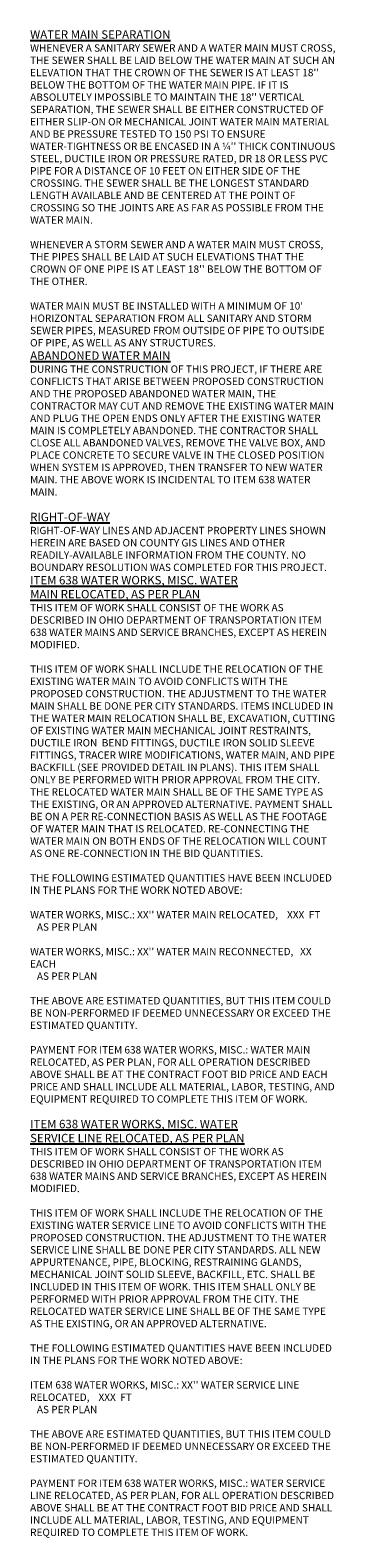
# Model space of a CAD drawing. Header units: feet. Extents: x 6 to 310, y -41 to 128.
# Tile 2 of 48: x 57 to 64, y -41 to -8. Entities that reach past the tile are written whole.
import ezdxf

# ---------------------------------------------------------------- set-up
doc = ezdxf.new("R2010")
doc.units = ezdxf.units.FT
doc.header["$MEASUREMENT"] = 0
doc.layers.add('SH_Data', color=7, linetype='Continuous')
doc.styles.add('Slanted-Normal', font='font31.shx', dxfattribs={"height": 0.14})

msp = doc.modelspace()

# ---------------------------------------------------------------- texts
at = {"layer": 'SH_Data', "insert": (57.31107, 1.56439), "char_height": 0.14, "attachment_point": 1, "style": 'Slanted-Normal'}
msp.add_mtext_dynamic_manual_height_columns("{\\Fsimplex|c0;\\C1;\\P\\P\\P\\P\\P\\P\\P\\P\\P\\P\\P\\P\\P\\P\\P\\P\\P\\P\\P\\P\\P\\P\\P\\P\\P\\P\\P\\P\\P\\P\\P\\P\\P\\P\\P\\P\\P\\P\\P\\P\\fArial|b1|i0|c0|p34;\\H1.33333x;\\LWATER MAIN SEPARATION\\P\\fArial|b0|i1|c0|p34;\\H0.875x;\\l\\C256;WHENEVER A SANITARY SEWER AND A WATER MAIN MUST CROSS, THE SEWER SHALL BE LAID BELOW THE WATER MAIN AT SUCH AN ELEVATION THAT THE CROWN OF THE SEWER IS AT LEAST 18'' BELOW THE BOTTOM OF THE WATER MAIN PIPE. IF IT IS ABSOLUTELY IMPOSSIBLE TO MAINTAIN THE 18'' VERTICAL SEPARATION, THE SEWER SHALL BE EITHER CONSTRUCTED OF EITHER SLIP-ON OR MECHANICAL JOINT WATER MAIN MATERIAL AND BE PRESSURE TESTED TO 150 PSI TO ENSURE WATER-TIGHTNESS OR BE ENCASED IN A ¼'' THICK CONTINUOUS STEEL, DUCTILE IRON OR PRESSURE RATED, DR 18 OR LESS PVC PIPE FOR A DISTANCE OF 10 FEET ON EITHER SIDE OF THE CROSSING. THE SEWER SHALL BE THE LONGEST STANDARD LENGTH AVAILABLE AND BE CENTERED AT THE POINT OF CROSSING SO THE JOINTS ARE AS FAR AS POSSIBLE FROM THE WATER MAIN.  \\P\\PWHENEVER A STORM SEWER AND A WATER MAIN MUST CROSS, THE PIPES SHALL BE LAID AT SUCH ELEVATIONS THAT THE CROWN OF ONE PIPE IS AT LEAST 18'' BELOW THE BOTTOM OF THE OTHER. \\P\\PWATER MAIN MUST BE INSTALLED WITH A MINIMUM OF 10' HORIZONTAL SEPARATION FROM ALL SANITARY AND STORM SEWER PIPES, MEASURED FROM OUTSIDE OF PIPE TO OUTSIDE OF PIPE, AS WELL AS ANY STRUCTURES.\\P\\fArial|b1|i0|c0|p34;\\H1.14286x;\\L\\C1;ABANDONED WATER MAIN\\P\\fArial|b0|i1|c0|p34;\\H0.875x;\\l\\C256;DURING THE CONSTRUCTION OF THIS PROJECT, IF THERE ARE CONFLICTS THAT ARISE BETWEEN PROPOSED CONSTRUCTION AND THE PROPOSED ABANDONED WATER MAIN, THE CONTRACTOR MAY CUT AND REMOVE THE EXISTING WATER MAIN AND PLUG THE OPEN ENDS ONLY AFTER THE EXISTING WATER MAIN IS COMPLETELY ABANDONED. THE CONTRACTOR SHALL CLOSE ALL ABANDONED VALVES, REMOVE THE VALVE BOX, AND PLACE CONCRETE TO SECURE VALVE IN THE CLOSED POSITION WHEN SYSTEM IS APPROVED, THEN TRANSFER TO NEW WATER MAIN. THE ABOVE WORK IS INCIDENTAL TO ITEM 638 WATER MAIN.\\P\\P\\fArial|b1|i0|c0|p34;\\H1.14286x;\\L\\C1;RIGHT-OF-WAY\\P\\fArial|b0|i1|c0|p34;\\H0.875x;\\l\\C256;RIGHT-OF-WAY LINES AND ADJACENT PROPERTY LINES SHOWN HEREIN ARE BASED ON COUNTY GIS LINES AND OTHER READILY-AVAILABLE INFORMATION FROM THE COUNTY. NO BOUNDARY RESOLUTION WAS COMPLETED FOR THIS PROJECT.\\P\\fArial|b1|i0|c0|p34;\\H1.14286x;\\L\\C1;ITEM 638 WATER WORKS, MISC. WATER \\PMAIN RELOCATED, AS PER PLAN\\P\\fArial|b0|i1|c0|p34;\\H0.875x;\\l\\C256;THIS ITEM OF WORK SHALL CONSIST OF THE WORK AS DESCRIBED IN OHIO DEPARTMENT OF TRANSPORTATION ITEM 638 WATER MAINS AND SERVICE BRANCHES, EXCEPT AS HEREIN MODIFIED.\\P\\PTHIS ITEM OF WORK SHALL INCLUDE THE RELOCATION OF THE EXISTING WATER MAIN TO AVOID CONFLICTS WITH THE PROPOSED CONSTRUCTION. THE ADJUSTMENT TO THE WATER MAIN SHALL BE DONE PER CITY STANDARDS. ITEMS INCLUDED IN THE WATER MAIN RELOCATION SHALL BE, EXCAVATION, CUTTING OF EXISTING WATER MAIN MECHANICAL JOINT RESTRAINTS, DUCTILE IRON  BEND FITTINGS, DUCTILE IRON SOLID SLEEVE FITTINGS, TRACER WIRE MODIFICATIONS, WATER MAIN, AND PIPE BACKFILL (SEE PROVIDED DETAIL IN PLANS). THIS ITEM SHALL ONLY BE PERFORMED WITH PRIOR APPROVAL FROM THE CITY. THE RELOCATED WATER MAIN SHALL BE OF THE SAME TYPE AS THE EXISTING, OR AN APPROVED ALTERNATIVE. PAYMENT SHALL BE ON A PER RE-CONNECTION BASIS AS WELL AS THE FOOTAGE OF WATER MAIN THAT IS RELOCATED. RE-CONNECTING THE WATER MAIN ON BOTH ENDS OF THE RELOCATION WILL COUNT AS ONE RE-CONNECTION IN THE BID QUANTITIES. \\P\\PTHE FOLLOWING ESTIMATED QUANTITIES HAVE BEEN INCLUDED IN THE PLANS FOR THE WORK NOTED ABOVE:\\P\\PWATER WORKS, MISC.: XX'' WATER MAIN RELOCATED,    XXX  FT\\P   AS PER PLAN\\P\\PWATER WORKS, MISC.: XX'' WATER MAIN RECONNECTED,   XX  EACH\\P   AS PER PLAN\\P\\PTHE ABOVE ARE ESTIMATED QUANTITIES, BUT THIS ITEM COULD BE NON-PERFORMED IF DEEMED UNNECESSARY OR EXCEED THE ESTIMATED QUANTITY. \\P\\PPAYMENT FOR ITEM 638 WATER WORKS, MISC.: WATER MAIN RELOCATED, AS PER PLAN, FOR ALL OPERATION DESCRIBED ABOVE SHALL BE AT THE CONTRACT FOOT BID PRICE AND EACH PRICE AND SHALL INCLUDE ALL MATERIAL, LABOR, TESTING, AND EQUIPMENT REQUIRED TO COMPLETE THIS ITEM OF WORK.\\P\\P\\fArial|b1|i0|c0|p34;\\H1.14286x;\\L\\C1;ITEM 638 WATER WORKS, MISC. WATER \\PSERVICE LINE RELOCATED, AS PER PLAN\\P\\fArial|b0|i1|c0|p34;\\H0.875x;\\l\\C256;THIS ITEM OF WORK SHALL CONSIST OF THE WORK AS DESCRIBED IN OHIO DEPARTMENT OF TRANSPORTATION ITEM 638 WATER MAINS AND SERVICE BRANCHES, EXCEPT AS HEREIN MODIFIED.\\P\\PTHIS ITEM OF WORK SHALL INCLUDE THE RELOCATION OF THE EXISTING WATER SERVICE LINE TO AVOID CONFLICTS WITH THE PROPOSED CONSTRUCTION. THE ADJUSTMENT TO THE WATER SERVICE LINE SHALL BE DONE PER CITY STANDARDS. ALL NEW APPURTENANCE, PIPE, BLOCKING, RESTRAINING GLANDS, MECHANICAL JOINT SOLID SLEEVE, BACKFILL, ETC. SHALL BE INCLUDED IN THIS ITEM OF WORK. THIS ITEM SHALL ONLY BE PERFORMED WITH PRIOR APPROVAL FROM THE CITY. THE RELOCATED WATER SERVICE LINE SHALL BE OF THE SAME TYPE AS THE EXISTING, OR AN APPROVED ALTERNATIVE. \\P\\PTHE FOLLOWING ESTIMATED QUANTITIES HAVE BEEN INCLUDED IN THE PLANS FOR THE WORK NOTED ABOVE:\\P\\PITEM 638 WATER WORKS, MISC.: XX'' WATER SERVICE LINE RELOCATED,    XXX  FT\\P   AS PER PLAN\\P\\PTHE ABOVE ARE ESTIMATED QUANTITIES, BUT THIS ITEM COULD BE NON-PERFORMED IF DEEMED UNNECESSARY OR EXCEED THE ESTIMATED QUANTITY. \\P\\PPAYMENT FOR ITEM 638 WATER WORKS, MISC.: WATER SERVICE LINE RELOCATED, AS PER PLAN, FOR ALL OPERATION DESCRIBED ABOVE SHALL BE AT THE CONTRACT FOOT BID PRICE AND SHALL INCLUDE ALL MATERIAL, LABOR, TESTING, AND EQUIPMENT REQUIRED TO COMPLETE THIS ITEM OF WORK.\\P\\P\\A1;\\Ffont31|c0;\\H0.85714x;\\P\\pxb0.25;}", width=6.7938, gutter_width=0.8, heights=[48.62587], dxfattribs=at)

doc.saveas('drawing.dxf')
